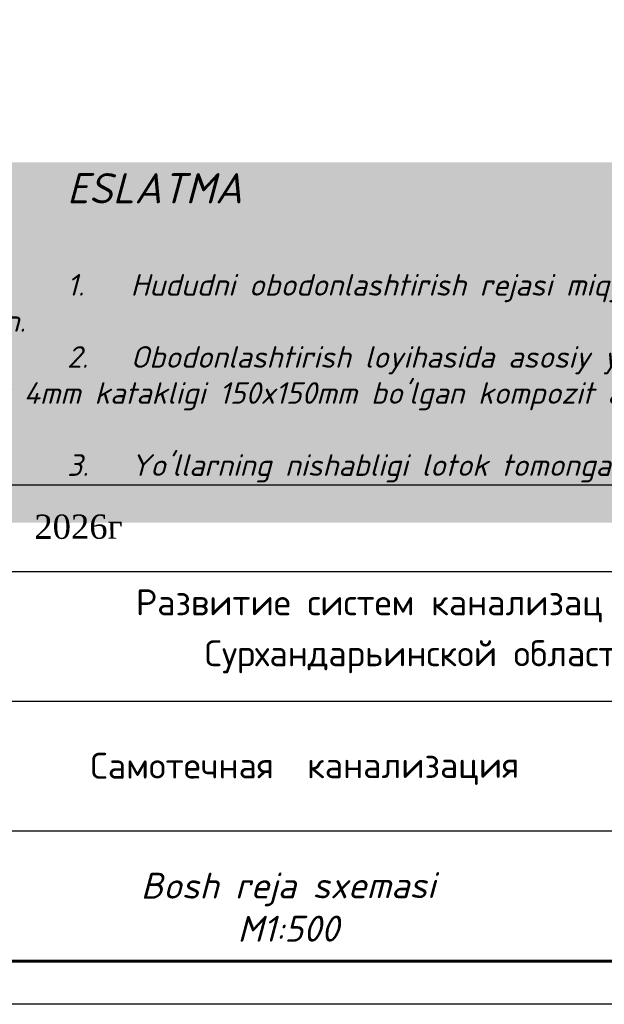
# Model space of a CAD drawing. Header units: inches. Extents: x 656 to 1264, y 0 to 424.
# Tile 6 of 15: x 1129 to 1196, y 0 to 113. Entities that reach past the tile are written whole.
import ezdxf

# ---------------------------------------------------------------- set-up
doc = ezdxf.new("R2010")
doc.units = ezdxf.units.IN
doc.header["$MEASUREMENT"] = 0
doc.layers.add('(002) Рамка', color=7, linetype='Continuous')
doc.layers.add('0_Ном._пера__7', color=7, linetype='Continuous', lineweight=60)
doc.styles.add('GOST_R', font='isocpeur.ttf', dxfattribs={"oblique": 15})
doc.styles.add('ISOCPEUR', font='isocpeui.ttf')
doc.styles.get("Standard").update_dxf_attribs({"font": 'arial.ttf'})

# ---------------------------------------------------------------- blocks, each defined once
blk = doc.blocks.new('*U26')
at = {"color": 0, "ltscale": 25}
blk.add_lwpolyline([(-59400, 42000), (0, 42000), (0, 0), (-59400, 0)], close=True, dxfattribs=at)
at = {"color": 0, "lineweight": 60, "ltscale": 25}
blk.add_lwpolyline([(-57400, 41500), (-500, 41500), (-500, 500), (-57400, 500)], close=True, dxfattribs=at)

msp = doc.modelspace()

# ---------------------------------------------------------------- linework, layer by layer
at = {"color": 7}
for p, q in [((1246.843, 59.52), (1061.843, 59.52)), ((1246.843, 49.52), (1061.843, 49.52)), ((1246.843, 34.52), (1061.843, 34.52)), ((1198.843, 19.52), (1061.843, 19.52)), ((1061.843, 4.52), (1246.843, 4.52)), ((1061.843, 4.52), (1246.843, 4.52))]:
    msp.add_line(p, q, dxfattribs=at)

# ---------------------------------------------------------------- block references
at = {"xscale": 0.01, "yscale": 0.01, "zscale": 0.01}
msp.add_blockref('*U26', (1251.843, -0.48), dxfattribs=at)

# ---------------------------------------------------------------- texts
at = {"layer": '(002) Рамка', "color": 0, "char_height": 3, "width": 117.72935, "attachment_point": 1, "style": 'ISOCPEUR'}
for s, insert in [('{\\fISOCPEUR|b0|i0|c204|p34;\\C7;Развитие систем канализац р/ц \\fArial|b0|i0|c204|p34;Қ\\fISOCPEUR|b0|i0|c204|p34;ум\\fArial|b0|i0|c204|p34;қ\\fISOCPEUR|b0|i0|c204|p34;ур\\fArial|b0|i0|c204|p34;ғ\\fISOCPEUR|b0|i0|c204|p34;он}', (1142.102, 47.493)), ('{\\fISOCPEUR|b0|i0|c204|p34;\\C7;Сурхандарьинской области}', (1150.051, 41.603))]:
    msp.add_mtext(s, dxfattribs=dict(at, insert=insert))
at = {"color": 0, "insert": (1061.496, 75.648), "char_height": 2.5, "width": 165.46953, "attachment_point": 4, "style": 'GOST_R', "bg_fill": 1, "box_fill_scale": 1.5, "bg_fill_color": 7, "bg_fill_true_color": 16777215, "bg_fill_transparency": 0}
msp.add_mtext("\\A1;\\pi70.14121,l2.49965;{\\H1.4x;ESLATMA\\P\\pi80.23512;\\P\\pi0,l0;\\H0.71429x;1.^IHududni obodonlashtirish rejasi }miqyosi M1:500 topografik tasvir asosida ishlab chiqilgan.\\P2.^IObodonlashtirish loyihasida asosiy yo'llar beton qoplamali 10sm qalinlikda, xamda diametr 4mm katakligi 150x150mm bo'lgan kompozit armatura to'r bilan mustahkamlash ko'zda tutilgan.\\P3.^IYo'llarning nishabligi lotok tomonga bajarilishi lozim, ushbu varoqdagi sxemalarga qarang.", dxfattribs=at)
at = {"layer": '0_Ном._пера__7', "linetype": 'Continuous', "lineweight": 0, "insert": (1135.463, 56.142), "char_height": 2.80417, "attachment_point": 2, "rotation": 0.12626}
msp.add_mtext('{\\fTimes New Roman|b0|i0|c204|p18;2026г}', dxfattribs=at)
at = {"layer": '0_Ном._пера__7', "linetype": 'Continuous', "lineweight": 0, "insert": (1160.68, 28.652), "char_height": 3, "width": 97.2081, "attachment_point": 2, "rotation": 0.12626, "style": 'ISOCPEUR'}
msp.add_mtext('{\\fISOCPEUR|b0|i0|c204|p34; Самотечная  канализация }', dxfattribs=at)
at = {"layer": '0_Ном._пера__7', "linetype": 'Continuous', "lineweight": 0, "insert": (1159.695, 14.761), "char_height": 3, "width": 97.2081, "attachment_point": 2, "rotation": 0.12626}
msp.add_mtext('{\\fISOCPEUR|b0|i0|c204|p34;\\Q15;\\C0;Bosh reja sxemasi\\PM1:500}', dxfattribs=at)

doc.saveas('drawing.dxf')
